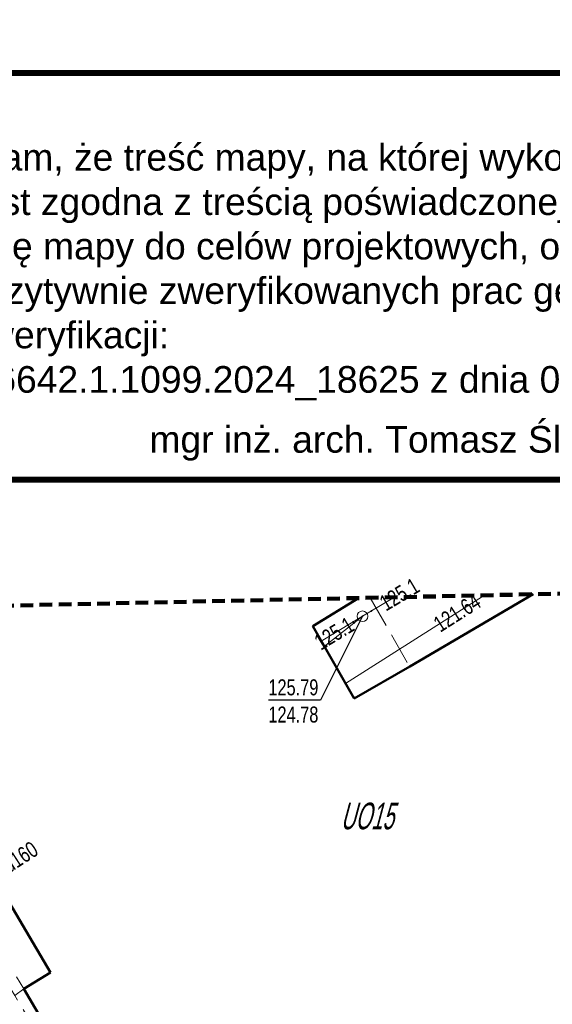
# Model space of a CAD drawing. Header units: metres. Extents: x 7464056 to 7464277, y 5957530 to 5957827.
# Tile 16 of 26: x 7464183 to 7464208, y 5957621 to 5957668. Entities that reach past the tile are written whole.
import ezdxf
from ezdxf.enums import TextEntityAlignment as Align

# ---------------------------------------------------------------- set-up
doc = ezdxf.new("R2010")
doc.units = ezdxf.units.M
doc.header["$MEASUREMENT"] = 0
for name, pattern in [('1.0_0.5', [1.5, 1, -0.5]), ('1.5_0.5', [2, 1.5, -0.5]), ('2', [0.9, 0.6, -0.3])]:
    doc.linetypes.add(name, pattern=pattern)
doc.layers.get('0').update_dxf_attribs({"color": 2, "linetype": 'CONTINUOUS', "lineweight": 5})
for name, color, linetype in [('000 Inne (niezydentyfikowane)', 7, 'CONTINUOUS'), ('312-budynek ewidencyjny', 7, 'CONTINUOUS'), ('320-blok - kondygnacja nadziemna', 7, 'CONTINUOUS'), ('chodnik', 7, 'CONTINUOUS'), ('jezdnia', 7, 'CONTINUOUS'), ('komora podziemna', 7, 'CONTINUOUS'), ('obszar utwardzony', 7, 'CONTINUOUS'), ('przewód kanalizacyjny', 7, 'CONTINUOUS'), ('przewód kanalizacyjny-Atr1', 7, 'CONTINUOUS'), ('przewód telekomunikacyjny podziemny', 7, 'CONTINUOUS'), ('rzedna', 7, 'CONTINUOUS'), ('rzedna-Atr2', 7, 'CONTINUOUS'), ('rzedna-Atr3', 7, 'CONTINUOUS'), ('Zakres', 7, 'CONTINUOUS')]:
    doc.layers.add(name, color=color, linetype=linetype)
doc.layers.add('__A-Tabelka', color=7, linetype='CONTINUOUS', lineweight=18)
doc.styles.add('OP.3', font='arial.ttf', dxfattribs={"height": 12.5})
doc.styles.get("Standard").update_dxf_attribs({"font": 'Working1250', "width": 0.75})

# ---------------------------------------------------------------- blocks, each defined once
blk = doc.blocks.new('PW01')
at = {"linetype": 'Continuous', "lineweight": 13}
h = blk.add_hatch(color=0, dxfattribs=at)
edge = h.paths.add_edge_path()
edge.add_arc((0, 0), 0.045, 0, 360)
blk = doc.blocks.new('US15')
at = {"color": 0, "linetype": 'Continuous', "lineweight": 13}
blk.add_circle((0, 0), 0.25, dxfattribs=at)

msp = doc.modelspace()

# ---------------------------------------------------------------- linework, layer by layer
at = {"layer": '312-budynek ewidencyjny', "color": 7, "linetype": 'Continuous', "lineweight": 50, "flags": 128}
for points in [[(7464201.66, 5957637.28), (7464207.457, 5957640.676)], [(7464199.253, 5957640.498), (7464197.11, 5957639.17)], [(7464197.11, 5957639.17), (7464199.06, 5957635.78)], [(7464199.06, 5957635.78), (7464201.66, 5957637.28)], [(7464184.8, 5957622.94), (7464180.89, 5957629.54)], [(7464183.55, 5957622.17), (7464184.8, 5957622.94)], [(7464194.46, 5957603.58), (7464183.55, 5957622.17)]]:
    msp.add_lwpolyline(points, dxfattribs=at)
at = {"layer": '320-blok - kondygnacja nadziemna', "color": 7, "linetype": 'Continuous', "lineweight": 18, "flags": 128}
for points in [[(7464183.55, 5957622.17), (7464184.8, 5957622.94), (7464180.89, 5957629.54), (7464179.65, 5957628.72), (7464164.78, 5957654.16), (7464164.923, 5957654.243)], [(7464240.25, 5957641.388), (7464219.93, 5957629.68), (7464216.7, 5957635.08), (7464213.12, 5957632.88), (7464223.14, 5957616.02), (7464205.13, 5957605.33), (7464201.92, 5957603.39), (7464199.94, 5957606.81), (7464194.46, 5957603.58), (7464183.55, 5957622.17)], [(7464199.248, 5957640.497), (7464197.11, 5957639.17), (7464199.06, 5957635.78), (7464201.66, 5957637.28), (7464207.457, 5957640.676)]]:
    msp.add_lwpolyline(points, dxfattribs=at)
at = {"layer": '__A-Tabelka', "lineweight": 70, "const_width": 0.28}
msp.add_lwpolyline([(7464222.336, 5957665.118), (7464173.738, 5957665.118), (7464173.738, 5957661.326), (7464173.738, 5957646.054), (7464222.336, 5957646.054), (7464222.336, 5957661.326), (7464222.336, 5957665.118)], dxfattribs=at)
at = {"layer": 'chodnik', "color": 7, "linetype": '1.0_0.5', "lineweight": 18, "flags": 128}
msp.add_lwpolyline([(7464201.7, 5957602.85), (7464202.96, 5957603.56), (7464202.78, 5957603.91), (7464201.92, 5957603.39), (7464199.94, 5957606.81), (7464194.46, 5957603.58), (7464183.55, 5957622.17), (7464183.13, 5957621.86), (7464194.32, 5957602.92), (7464199.75, 5957605.97)], close=True, dxfattribs=at)
at = {"layer": 'jezdnia', "color": 7, "linetype": '1.5_0.5', "lineweight": 18, "flags": 128}
for points in [[(7464201.66, 5957637.28), (7464207.462, 5957640.676)], [(7464199.799, 5957640.509), (7464201.66, 5957637.28)]]:
    msp.add_lwpolyline(points, dxfattribs=at)
at = {"layer": 'obszar utwardzony', "color": 7, "linetype": '1.5_0.5', "lineweight": 18, "flags": 128}
msp.add_lwpolyline([(7464174.2, 5957626.36), (7464176.63, 5957622.32), (7464181.01, 5957625.49), (7464183.13, 5957621.86), (7464183.55, 5957622.17), (7464179.65, 5957628.72), (7464179.52, 5957628.94), (7464179.11, 5957628.73), (7464177.27, 5957627.9)], close=True, dxfattribs=at)
at = {"layer": 'przewód kanalizacyjny', "color": 34, "linetype": 'Continuous', "lineweight": 18, "flags": 128}
msp.add_lwpolyline([(7464205.18, 5957640.626), (7464205.08, 5957640.57), (7464198.65, 5957636.49)], dxfattribs=at)
at = {"layer": 'przewód telekomunikacyjny podziemny', "color": 30, "linetype": 'Continuous', "lineweight": 18, "flags": 128}
for points in [[(7464200.947, 5957640.534), (7464199.86, 5957639.89), (7464199.44, 5957639.64)], [(7464199.44, 5957639.64), (7464199.01, 5957639.38), (7464197.51, 5957638.48)], [(7464199.44, 5957639.64), (7464199.04, 5957639.32), (7464197.65, 5957638.22)]]:
    msp.add_lwpolyline(points, dxfattribs=at)
at = {"layer": 'rzedna-Atr2', "color": 7, "flags": 128}
msp.add_lwpolyline([(7464199.44, 5957639.64), (7464197.48, 5957635.7), (7464195.027, 5957635.7)], dxfattribs=at)
at = {"layer": 'Zakres', "color": 134, "linetype": '2', "lineweight": 90, "flags": 128}
msp.add_lwpolyline([(7464273.07, 5957642.1), (7464173.57, 5957639.94), (7464098.51, 5957764.09), (7464073.29, 5957749.31), (7464127.02, 5957656.52), (7464126.84, 5957638.93), (7464125.08, 5957533.8), (7464273.77, 5957534.68)], close=True, dxfattribs=at)

# ---------------------------------------------------------------- block references
at = {"layer": 'komora podziemna', "color": 30, "linetype": 'Continuous', "lineweight": 18, "rotation": 31.377}
msp.add_blockref('US15', (7464199.44, 5957639.64), dxfattribs=at)
at = {"layer": 'rzedna', "color": 34, "linetype": 'Continuous', "lineweight": 18}
msp.add_blockref('PW01', (7464205.08, 5957640.57), dxfattribs=at)
at = {"layer": 'rzedna', "color": 30, "linetype": 'Continuous', "lineweight": 18}
for p in [(7464199.44, 5957639.64), (7464199.86, 5957639.89), (7464199.01, 5957639.38), (7464199.04, 5957639.32)]:
    msp.add_blockref('PW01', p, dxfattribs=at)

# ---------------------------------------------------------------- texts
at = {"layer": '000 Inne (niezydentyfikowane)', "color": 56, "linetype": 'Continuous', "lineweight": 13, "oblique": 15, "width": 0.569}
msp.add_text('UO15', height=1.25, dxfattribs=at).set_placement((7464198.41, 5957629.65))
at = {"layer": '__A-Tabelka', "style": 'OP.3'}
msp.add_text('mgr inż. arch. Tomasz Śladowski', height=1.25, dxfattribs=at).set_placement((7464189.449, 5957647.314))
at = {"layer": '__A-Tabelka', "lineweight": 70, "insert": (7464174.944, 5957663.879), "char_height": 1.25, "width": 45.98721, "attachment_point": 1, "style": 'OP.3'}
msp.add_mtext('UWAGA:\\P\\pxql;Oświadczam, że treść mapy, na której wykonano niniejszy projekt, jest zgodna z treścią poświadczonej przez wykonawcę mapy do celów projektowych, opracowanej w wyniku pozytywnie zweryfikowanych prac geodezyjnych.\\P\\pq*;Protokół weryfikacji: \\PNr  GGN.6642.1.1099.2024_18625 z dnia 08.01.2025', dxfattribs=at)
at = {"layer": 'przewód kanalizacyjny-Atr1', "color": 34, "width": 0.765}
msp.add_text('kd160', height=0.75, rotation=32.919, dxfattribs=at).set_placement((7464182.34, 5957627.68), align=Align.MIDDLE_LEFT)
at = {"layer": 'rzedna-Atr2', "color": 30, "width": 0.765}
for rotation, p in [(30.662, (7464200.35, 5957640.18)), (31.159, (7464197.29, 5957638.34))]:
    msp.add_text('125.1', height=0.75, rotation=rotation, dxfattribs=at).set_placement(p, align=Align.MIDDLE_LEFT)
at = {"layer": 'rzedna-Atr2', "color": 34, "width": 0.765}
msp.add_text('121.64', height=0.75, rotation=32.396, dxfattribs=at).set_placement((7464202.89, 5957639.18), align=Align.MIDDLE_LEFT)
at = {"layer": 'rzedna-Atr2', "color": 30, "width": 0.765}
msp.add_text('125.79', height=0.75, dxfattribs=at).set_placement((7464195.027, 5957635.708), align=Align.BOTTOM_LEFT)
at = {"layer": 'rzedna-Atr3', "color": 30, "width": 0.765}
msp.add_text('124.78', height=0.75, dxfattribs=at).set_placement((7464195.027, 5957634.433), align=Align.BOTTOM_LEFT)

doc.saveas('drawing.dxf')
